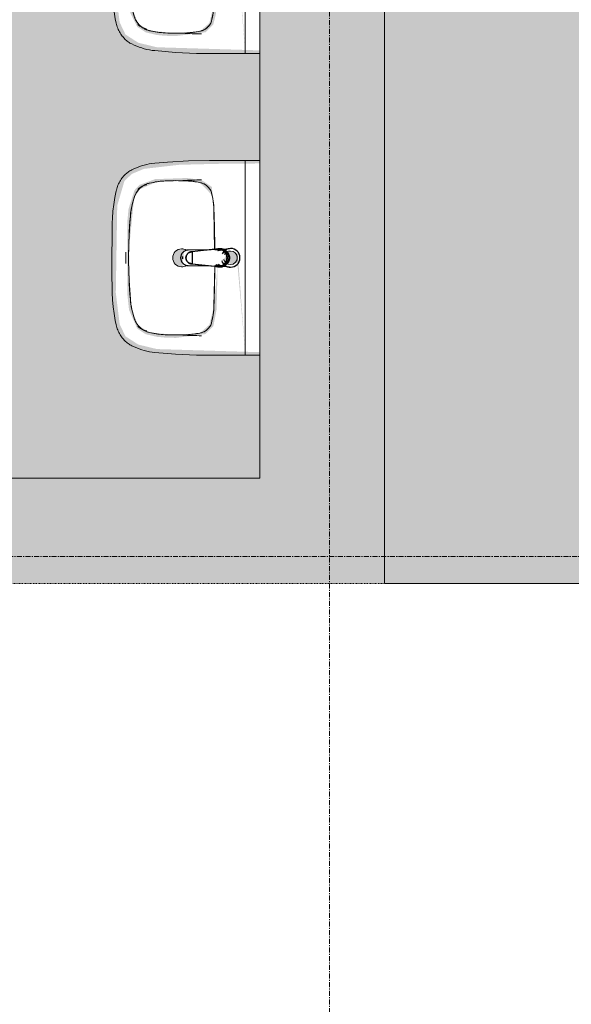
# Model space of a CAD drawing. Header units: millimetres. Extents: x 1989 to 88729, y 4659 to 113498.
# Tile 15 of 107: x 48667 to 50080, y 42912 to 45437. Entities that reach past the tile are written whole.
import ezdxf

# ---------------------------------------------------------------- set-up
doc = ezdxf.new("R2010")
doc.units = ezdxf.units.MM
doc.linetypes.add('ARC Dash', pattern=[4, 2, -2])
doc.linetypes.add('ARC Grid Line', pattern=[22.225, 12.7, -3.175, 3.175, -3.175])
for name, color, linetype, lineweight in [('A--A2__Ruwbouw', 8, 'Continuous', 9), ('A--AR9__AlgVoorz', 1, 'Continuous', 9), ('A--L$07A__Stramien', 1, 'Continuous', 13), ('A--L22__Binnenwanden', 2, 'Continuous', 9), ('A--L74__VasteSanitaireVoorz', 1, 'Continuous', 9), ('A--LD30__DetailPenMiddel', 3, 'Continuous', 9), ('A--LR9__AlgVoorz', 7, 'Continuous', 9)]:
    doc.layers.add(name, color=color, linetype=linetype, lineweight=lineweight)

# ---------------------------------------------------------------- blocks, each defined once
blk = doc.blocks.new('74_PF_wastafel 50x38_sphinx300_un - 74_PF_wastafel 50x38_sphinx300_un-V13-DO-Begane grond - Nieuwe situatie Kitchen equipment')
at = {"layer": 'A--L74__VasteSanitaireVoorz'}
for p, q in [((-250, 0), (-250, -37.5)), ((250, -37.5), (250, 0)), ((-250, -37.5), (-250, -129)), ((-250, -37.5), (-241, -37.5)), ((-250, -37.5), (-242, -37.5)), ((-242, -37.5), (242, -37.5)), ((242, -37.5), (250, -37.5)), ((250, -129), (250, -37.5)), ((-124.1, -117.2), (-20.7, -115.6)), ((21.7, -115.1), (124.1, -117.2))]:
    blk.add_line(p, q, dxfattribs=at)
at = {"layer": 'A--L74__VasteSanitaireVoorz', "lineweight": 25}
for p, q in [((-21, -99.7), (-23.8, -77.6)), ((-23, -98.5), (-23, -107.4)), ((-23, -98.5), (-21.6, -106)), ((-20, -98.6), (-23, -98.5)), ((-20.7, -113.1), (-21, -99.6)), ((23, -98.5), (20, -98.6)), ((21, -99.6), (20.6, -114.9)), ((23.8, -77.6), (21, -99.7)), ((23, -107.4), (23, -98.5)), ((-21.8, -114.8), (-15.5, -173.4)), ((-20.8, -101.2), (-20.6, -113)), ((15.5, -173.4), (21.8, -114.8)), ((20.6, -114.9), (20.8, -101.2)), ((-20.5, -126.4), (-19.8, -183.7)), ((19.7, -183.7), (20.4, -126.7)), ((-15.3, -173.4), (0, -173.4)), ((-15.2, -173.4), (15.2, -173.4)), ((0, -173.4), (15.3, -173.4))]:
    blk.add_line(p, q, dxfattribs=at)
at = {"layer": 'A--L74__VasteSanitaireVoorz', "flags": 128}
for points in [[(250, -37.5), (249.7, -37.5), (248.8, -37.5), (247.4, -37.5), (245.5, -37.5), (243.3, -37.5), (241, -37.5)], [(-167.2, -123.7), (-159.8, -121.9), (-152.4, -120.3), (-145, -119.1), (-137.5, -118.1), (-129.9, -117.5), (-124.1, -117.2)], [(124.1, -117.2), (131.7, -117.6), (139.2, -118.3), (146.7, -119.4), (154.2, -120.7), (161.6, -122.3), (167.2, -123.7)], [(-250, -129), (-248.9, -182.6), (-245.7, -236.1), (-242.7, -269.1)], [(-193, -153.2), (-192.7, -151.6), (-192.3, -150.1), (-191.8, -148.6), (-191.3, -147.1), (-190.7, -145.6), (-190.1, -144.1), (-189.4, -142.7), (-188.6, -141.3), (-187.8, -139.9), (-187, -138.6), (-186.1, -137.3), (-185.1, -136), (-184.1, -134.8), (-183, -133.6), (-181.9, -132.5), (-180.8, -131.4), (-179.6, -130.3), (-178.3, -129.3), (-177.1, -128.5)], [(177.1, -128.5), (178.4, -129.4), (179.6, -130.4), (180.8, -131.5), (182, -132.6), (183.1, -133.7), (184.2, -134.9), (185.2, -136.1), (186.1, -137.4), (187, -138.7), (187.9, -140), (188.7, -141.4), (189.4, -142.8), (190.1, -144.2), (190.8, -145.7), (191.3, -147.2), (191.9, -148.7), (192.3, -150.2), (192.7, -151.8), (193, -153.2)], [(242.7, -269.1), (247.2, -215.7), (249.6, -162.1), (250, -129)], [(-197.2, -187.1), (-196.5, -177.3), (-195.4, -167.6), (-193.9, -157.9), (-193, -153.2)], [(193, -153.2), (194.7, -162.8), (196, -172.5), (196.9, -182.3), (197.2, -187.1)], [(-197.2, -242.1), (-197.9, -221.1), (-197.7, -200.1), (-197.2, -187.1)], [(197.2, -187.1), (197.9, -208), (197.7, -229), (197.2, -242.1)], [(-191.5, -282.5), (-193.4, -273.3), (-195, -264.1), (-196.2, -254.8), (-197, -245.4), (-197.2, -242.1)], [(197.2, -242.1), (196.5, -251.4), (195.4, -260.7), (194, -270), (192.2, -279.2), (191.5, -282.5)], [(-242.7, -269.1), (-241.8, -276), (-240.7, -282.8), (-239.3, -289.5), (-237.6, -296.2), (-235.7, -302.8), (-233.4, -309.4), (-231, -315.8), (-228.3, -322.2), (-225.6, -327.8)], [(225.6, -327.8), (228.5, -321.6), (231.2, -315.2), (233.7, -308.8), (235.8, -302.2), (237.8, -295.6), (239.4, -288.9), (240.8, -282.1), (241.9, -275.3), (242.7, -269.1)], [(-157.2, -320.6), (-159.2, -319.8), (-161.1, -319), (-163.1, -318.1), (-164.9, -317.2), (-166.8, -316.1), (-168.6, -315), (-170.3, -313.9), (-172, -312.6), (-173.7, -311.3), (-175.3, -309.9), (-176.8, -308.5), (-178.3, -307), (-179.8, -305.4), (-181.1, -303.8), (-182.4, -302.1), (-183.6, -300.4), (-184.8, -298.6), (-185.9, -296.8), (-186.9, -295), (-187.8, -293.1), (-188.7, -291.1), (-189.5, -289.2), (-190.2, -287.2), (-190.8, -285.2), (-191.3, -283.1), (-191.5, -282.5)], [(191.5, -282.5), (191, -284.5), (190.4, -286.6), (189.7, -288.6), (188.9, -290.5), (188.1, -292.5), (187.2, -294.4), (186.2, -296.2), (185.1, -298.1), (184, -299.9), (182.8, -301.6), (181.5, -303.3), (180.2, -304.9), (178.8, -306.5), (177.3, -308), (175.8, -309.5), (174.2, -310.9), (172.6, -312.2), (170.9, -313.5), (169.1, -314.7), (167.3, -315.8), (165.5, -316.9), (163.6, -317.8), (161.7, -318.8), (159.8, -319.6), (157.8, -320.3), (157.2, -320.6)], [(-225.6, -327.8), (-224.3, -330.3), (-222.9, -332.7), (-221.5, -335), (-219.9, -337.3), (-218.3, -339.5), (-216.5, -341.6), (-214.7, -343.7), (-212.8, -345.7), (-210.8, -347.6), (-208.8, -349.5), (-206.8, -351.1)], [(-106.8, -331.3), (-115.2, -330.4), (-123.6, -329.1), (-131.9, -327.5), (-140.1, -325.6), (-148.3, -323.4), (-156.3, -320.8), (-157.2, -320.6)], [(157.2, -320.6), (149.1, -323.2), (141, -325.4), (132.8, -327.4), (124.5, -329), (116.1, -330.2), (107.7, -331.2), (106.8, -331.3)], [(206.8, -351.1), (209, -349.3), (211, -347.5), (213, -345.5), (214.9, -343.5), (216.7, -341.5), (218.4, -339.3), (220, -337.1), (221.6, -334.8), (223.1, -332.5), (224.4, -330.1), (225.6, -327.8)], [(-206.8, -351.1), (-204.1, -353.1), (-201.4, -355.1), (-198.5, -356.9), (-195.6, -358.6), (-192.6, -360.2), (-189.6, -361.7), (-186.5, -363.1), (-183.3, -364.3), (-180.1, -365.4), (-176.9, -366.4), (-173.6, -367.3), (-172.1, -367.6)], [(106.8, -331.3), (57.9, -334.6), (8.9, -335.9), (-40, -335.3), (-89, -332.7), (-106.8, -331.3)], [(172.1, -367.6), (175.4, -366.8), (178.6, -365.9), (181.9, -364.8), (185, -363.7), (188.2, -362.4), (191.2, -360.9), (194.2, -359.4), (197.2, -357.7), (200.1, -355.9), (202.9, -354), (205.6, -352), (206.8, -351.1)], [(-172.1, -367.6), (-154.6, -371.1), (-137, -373.8), (-119.3, -375.9), (-101.5, -377.2), (-90, -377.7)], [(-90, -377.7), (32.9, -378.8), (90, -377.7)], [(90, -377.7), (107.8, -376.8), (125.6, -375.2), (143.2, -372.9), (160.8, -369.9), (172.1, -367.6)]]:
    blk.add_lwpolyline(points, dxfattribs=at)
at = {"layer": 'A--L74__VasteSanitaireVoorz', "lineweight": 25, "flags": 128}
for points in [[(17.5, -112.5), (21.6, -106), (23, -98.5)], [(-21.7, -114.9), (-18.5, -144.2), (-15.2, -173.4)], [(-19.6, -103.8), (-19.3, -104.6), (-19, -105.3), (-18.6, -106.1)], [(15.2, -173.4), (18.5, -144.2), (21.7, -114.9)], [(17.7, -107.9), (18.1, -107.2), (18.5, -106.4), (18.8, -105.7), (19.1, -104.9), (19.4, -104.1), (19.6, -103.8)], [(-15.5, -173.4), (-15.5, -174.1), (-15.5, -174.7), (-15.4, -175.3), (-15.3, -175.9), (-15.2, -176.5), (-15.1, -177.1), (-14.9, -177.7), (-14.8, -178.3), (-14.5, -178.9), (-14.3, -179.5), (-14.1, -180.1), (-13.8, -180.6), (-13.5, -181.2), (-13.2, -181.7), (-12.8, -182.2), (-12.5, -182.7), (-12.1, -183.2), (-11.7, -183.7), (-11.3, -184.1), (-10.8, -184.6), (-10.4, -185), (-9.9, -185.4), (-9.4, -185.8), (-8.9, -186.2), (-8.4, -186.5), (-7.9, -186.8), (-7.3, -187.1), (-6.8, -187.4), (-6.2, -187.7), (-5.6, -187.9), (-5, -188.1), (-4.5, -188.3), (-3.9, -188.5), (-3.3, -188.6), (-2.6, -188.8), (-2, -188.8), (-1.4, -188.9), (-0.8, -189), (-0.2, -189), (0.5, -189), (1.1, -188.9), (1.7, -188.9), (2.3, -188.8), (2.9, -188.7), (3.5, -188.6), (4.1, -188.4), (4.7, -188.2), (5.3, -188), (5.9, -187.8), (6.5, -187.6), (7, -187.3), (7.6, -187), (8.1, -186.7), (8.6, -186.4), (9.1, -186), (9.6, -185.6), (10.1, -185.2), (10.6, -184.8), (11, -184.4), (11.5, -183.9), (11.9, -183.5), (12.3, -183), (12.6, -182.5), (13, -182), (13.3, -181.4), (13.6, -180.9), (13.9, -180.4), (14.2, -179.8), (14.4, -179.2), (14.6, -178.6), (14.8, -178.1), (15, -177.5), (15.2, -176.9), (15.3, -176.2), (15.4, -175.6), (15.5, -175), (15.5, -174.4), (15.5, -173.8), (15.5, -173.4)]]:
    blk.add_lwpolyline(points, dxfattribs=at)
at = {"layer": 'A--L74__VasteSanitaireVoorz', "lineweight": 25}
for start, end in [(0, 180), (180, 243.6372), (288, 0)]:
    blk.add_arc((0, -74.6), 24, start, end, dxfattribs=at)
at = {"layer": 'A--L74__VasteSanitaireVoorz'}
for centre, radius, start, end in [((0, -75), 17.5, 0, 180), ((0, -75), 17.5, 180, 240), ((0, -75), 17.5, 75, 105), ((0, -75), 17.5, 285, 0), ((0, -75), 17.5, 285, 300), ((-159, -153.8), 31.2, 105.2254, 125.6177), ((-117.5, -306.2), 189.1, 92.0128, 105.2254), ((0, -3649.7), 3534.7, 90.3412, 92.0128), ((0, -3649.7), 3534.7, 87.9872, 89.6485), ((117.5, -306.2), 189.1, 74.7746, 87.9872), ((159, -153.8), 31.2, 54.3823, 74.7746), ((1090.6, -129), 1290.6, 180.891, 183), ((-154, -160.8), 39.8, 125.6177, 169.0021), ((154, -160.8), 39.8, 10.9979, 54.3823), ((-1090.6, -129), 1290.6, 357, 359.109), ((47.1, -199.9), 244.6, 169.0021, 176.9979), ((-47.1, -199.9), 244.6, 3.0021, 10.9979), ((327.2, -214.6), 525.1, 176.9979, 183.0021), ((0, -200), 23, 150, 180), ((0, -200), 23, 180, 0), ((0, -200), 23, 360, 30), ((-327.2, -214.6), 525.1, 356.9979, 3.0021), ((36.8, -229.8), 234.3, 183.0021, 192.9979), ((-36.8, -229.8), 234.3, 347.0021, 356.9979), ((-140, -270.6), 52.8, 192.9979, 251.0021), ((-71, -251.1), 122.6, 198.2459, 206.4169), ((140, -270.6), 52.8, 288.9979, 347.0021), ((71, -251.1), 122.6, 333.5831, 341.7541), ((-163.9, -297.2), 18.9, 206.4169, 231.4261), ((-88.4, -120.6), 211.5, 251.0021, 264.9979), ((88.4, -120.6), 211.5, 275.0021, 288.9979), ((163.9, -297.2), 18.9, 308.5739, 333.5831), ((0, 889), 1224.9, 264.9979, 275.0021), ((0, 2695.4), 3038.4, 269.7219, 270.2781)]:
    blk.add_arc(centre, radius, start, end, dxfattribs=at)
at = {"layer": 'A--L74__VasteSanitaireVoorz', "lineweight": 25}
for centre, major_axis, ratio, start_param, end_param in [((0, -97.9), (20.5, 0), 0.967332, 1.570796, 3.665191), ((0, -99.6), (20.1, 0), 0.870402, 1.570796, 3.08442), ((0, -98.5), (20, 0), 0.97026, 3.144451, 3.592433), ((0, -97.9), (20.5, 0), 0.967332, 5.759587, 7.853982), ((0, -99.6), (20.1, 0), 0.870402, 0.057173, 1.570796), ((0, -98.5), (20, 0), 0.97026, 5.832345, 6.280327), ((0, -183.7), (19.7, 0), 0.967332, 3.141593, 6.283185), ((0, -186.6), (11.5, 0), 0.973197, 4.45059, 4.974188)]:
    blk.add_ellipse(centre, major_axis=major_axis, ratio=ratio, start_param=start_param, end_param=end_param, dxfattribs=at)
for points, knots in [([(23, -98.5), (23, -95.5), (21.9, -91.3), (18.8, -86.9), (16.7, -84.7), (14.8, -83.2), (12.8, -81.9), (10, -80.4), (5.9, -79.1), (1.9, -78.5), (-1.5, -78.6), (-4.5, -78.9), (-7.9, -79.7), (-11.6, -81.1), (-14.8, -83.2), (-17.7, -85.6), (-20, -88.5), (-21.7, -91.7), (-22.7, -95), (-23, -97.3), (-23, -98.5)], [-1, -1, -1, -1, -0.861111, -0.791667, -0.756944, -0.722222, -0.6875, -0.652778, -0.583333, -0.513889, -0.479167, -0.444444, -0.388889, -0.333333, -0.277778, -0.222222, -0.166667, -0.111111, -0.055556, 0, 0, 0, 0]), ([(-23, -107.4), (-23, -104), (-21.9, -99.2), (-18.8, -94), (-16.6, -91.6), (-14.8, -89.9), (-12.8, -88.3), (-9.9, -86.7), (-5.9, -85.2), (-1.9, -84.5), (1.5, -84.6), (4.5, -84.9), (7.9, -85.8), (11.5, -87.5), (14.8, -89.8), (17.7, -92.6), (20, -95.9), (21.7, -99.6), (22.7, -103.3), (23, -106), (23, -107.4)], [-1, -1, -1, -1, -0.861111, -0.791667, -0.756944, -0.722222, -0.6875, -0.652778, -0.583333, -0.513889, -0.479167, -0.444444, -0.388889, -0.333333, -0.277778, -0.222222, -0.166667, -0.111111, -0.055556, 0, 0, 0, 0]), ([(-21.2, -97.3), (-21.1, -94.2), (-20.1, -90), (-17.2, -85.6), (-15.2, -83.5), (-13.5, -82), (-11.6, -80.7), (-9, -79.3), (-5.4, -78), (-1.7, -77.4), (1.4, -77.5), (4.1, -77.7), (7.2, -78.5), (10.5, -80), (13.5, -81.9), (16.1, -84.3), (18.3, -87.2), (19.9, -90.4), (20.9, -93.7), (21.1, -96), (21.2, -97.3)], [-1, -1, -1, -1, -0.861111, -0.791667, -0.756944, -0.722222, -0.6875, -0.652778, -0.583333, -0.513889, -0.479167, -0.444444, -0.388889, -0.333333, -0.277778, -0.222222, -0.166667, -0.111111, -0.055556, 0, 0, 0, 0]), ([(-18.6, -103.3), (-18.7, -103.1), (-19.1, -102.7), (-19.5, -102.1), (-19.8, -101.5), (-20.1, -101), (-20.4, -100.5), (-20.6, -100), (-20.8, -99.6), (-20.9, -99.5)], [0.7142857, 0.7142857, 0.7142857, 0.7142857, 0.75, 0.7857143, 0.8214286, 0.8571429, 0.8928571, 0.9285714, 1, 1, 1, 1]), ([(20.8, -99.5), (20.8, -99.7), (20.6, -100), (20.4, -100.5), (20.1, -101), (19.8, -101.5), (19.5, -102.1), (19.1, -102.7), (18.8, -103.1), (18.5, -103.5), (18.1, -104), (17.4, -104.7), (16.7, -105.3), (16.3, -105.7)], [0, 0, 0, 0, 0.0714286, 0.1071429, 0.1428571, 0.1785714, 0.2142857, 0.25, 0.2678571, 0.2857143, 0.3214286, 0.3571429, 0.4285714, 0.4285714, 0.4285714, 0.4285714]), ([(15.3, -173.4), (15.3, -175.8), (14.6, -179), (12.6, -182.5), (11.1, -184.1), (9.9, -185.3), (8.5, -186.3), (6.7, -187.5), (4, -188.5), (0.7, -189), (-2.5, -188.8), (-5.3, -188), (-7.7, -186.9), (-9.9, -185.3), (-11.8, -183.4), (-13.4, -181.2), (-14.5, -178.7), (-15.1, -176.2), (-15.3, -174.4), (-15.3, -173.4)], [-1, -1, -1, -1, -0.861111, -0.791667, -0.756944, -0.722222, -0.6875, -0.652778, -0.583333, -0.513889, -0.444444, -0.388889, -0.333333, -0.277778, -0.222222, -0.166667, -0.111111, -0.055556, 0, 0, 0, 0])]:
    blk.add_open_spline(points, degree=3, knots=knots, dxfattribs=at)
for points in [[(-20.8, -101.2), (-20.9, -100.5), (-21.1, -99.2), (-21.2, -97.9), (-21.2, -97.3)], [(-20.9, -99.5), (-21, -99.3), (-21, -99.4), (-20.9, -100.4), (-20.8, -101.2)], [(21.2, -97.3), (21.2, -97.9), (21.1, -99.2), (20.9, -100.5), (20.8, -101.2)], [(20.8, -101.2), (20.9, -100.5), (21, -99.5), (21, -99.3), (20.8, -99.5)], [(-21.7, -114.9), (-22.2, -113.7), (-22.8, -111.2), (-23, -108.7), (-23, -107.4)], [(23, -107.4), (23, -108.7), (22.8, -111.2), (22.2, -113.7), (21.7, -114.9)]]:
    blk.add_open_spline(points, degree=3, dxfattribs=at)
at = {"layer": 'A--L74__VasteSanitaireVoorz'}
for points in [[(76, -115.8), (76, -115.8), (75.5, -115.8), (73.6, -115.8), (70.6, -115.7), (66.9, -115.6), (63.1, -115.6), (59.4, -115.5), (56.4, -115.5), (54.5, -115.4), (54, -115.4), (54, -115.4)], [(54, -115.4), (54, -115.4), (54.5, -115.4), (56.4, -115.5), (59.4, -115.5), (63.1, -115.6), (66.9, -115.6), (70.6, -115.7), (73.6, -115.8), (75.5, -115.8), (76, -115.8), (76, -115.8)]]:
    blk.add_open_spline(points, degree=3, dxfattribs=at)
blk = doc.blocks.new('74_PF_wastafel 50x38_sphinx300_un - 74_PF_wastafel 50x38_sphinx300_un-V14-DO-Begane grond - Nieuwe situatie Kitchen equipment')
at = {"layer": 'A--L74__VasteSanitaireVoorz'}
for p, q in [((-250, 0), (-250, -37.5)), ((250, -37.5), (250, 0)), ((-250, -37.5), (-250, -129)), ((-250, -37.5), (-241, -37.5)), ((-250, -37.5), (-242, -37.5)), ((-242, -37.5), (242, -37.5)), ((242, -37.5), (250, -37.5)), ((250, -129), (250, -37.5)), ((-124.1, -117.2), (-20.7, -115.6)), ((21.7, -115.1), (124.1, -117.2))]:
    blk.add_line(p, q, dxfattribs=at)
at = {"layer": 'A--L74__VasteSanitaireVoorz', "lineweight": 25}
for p, q in [((-21, -99.7), (-23.8, -77.6)), ((-23, -98.5), (-23, -107.4)), ((-23, -98.5), (-21.6, -106)), ((-20, -98.6), (-23, -98.5)), ((-20.7, -113.1), (-21, -99.6)), ((23, -98.5), (20, -98.6)), ((21, -99.6), (20.6, -114.9)), ((23.8, -77.6), (21, -99.7)), ((23, -107.4), (23, -98.5)), ((-21.8, -114.8), (-15.5, -173.4)), ((-20.8, -101.2), (-20.6, -113)), ((15.5, -173.4), (21.8, -114.8)), ((20.6, -114.9), (20.8, -101.2)), ((-20.5, -126.4), (-19.8, -183.7)), ((19.7, -183.7), (20.4, -126.7)), ((-15.3, -173.4), (0, -173.4)), ((-15.2, -173.4), (15.2, -173.4)), ((0, -173.4), (15.3, -173.4))]:
    blk.add_line(p, q, dxfattribs=at)
at = {"layer": 'A--L74__VasteSanitaireVoorz', "flags": 128}
for points in [[(250, -37.5), (249.7, -37.5), (248.8, -37.5), (247.4, -37.5), (245.5, -37.5), (243.3, -37.5), (241, -37.5)], [(-167.2, -123.7), (-159.8, -121.9), (-152.4, -120.3), (-145, -119.1), (-137.5, -118.1), (-129.9, -117.5), (-124.1, -117.2)], [(124.1, -117.2), (131.7, -117.6), (139.2, -118.3), (146.7, -119.4), (154.2, -120.7), (161.6, -122.3), (167.2, -123.7)], [(-250, -129), (-248.9, -182.6), (-245.7, -236.1), (-242.7, -269.1)], [(-193, -153.2), (-192.7, -151.6), (-192.3, -150.1), (-191.8, -148.6), (-191.3, -147.1), (-190.7, -145.6), (-190.1, -144.1), (-189.4, -142.7), (-188.6, -141.3), (-187.8, -139.9), (-187, -138.6), (-186.1, -137.3), (-185.1, -136), (-184.1, -134.8), (-183, -133.6), (-181.9, -132.5), (-180.8, -131.4), (-179.6, -130.3), (-178.3, -129.3), (-177.1, -128.5)], [(177.1, -128.5), (178.4, -129.4), (179.6, -130.4), (180.8, -131.5), (182, -132.6), (183.1, -133.7), (184.2, -134.9), (185.2, -136.1), (186.1, -137.4), (187, -138.7), (187.9, -140), (188.7, -141.4), (189.4, -142.8), (190.1, -144.2), (190.8, -145.7), (191.3, -147.2), (191.9, -148.7), (192.3, -150.2), (192.7, -151.8), (193, -153.2)], [(242.7, -269.1), (247.2, -215.7), (249.6, -162.1), (250, -129)], [(-197.2, -187.1), (-196.5, -177.3), (-195.4, -167.6), (-193.9, -157.9), (-193, -153.2)], [(193, -153.2), (194.7, -162.8), (196, -172.5), (196.9, -182.3), (197.2, -187.1)], [(-197.2, -242.1), (-197.9, -221.1), (-197.7, -200.1), (-197.2, -187.1)], [(197.2, -187.1), (197.9, -208), (197.7, -229), (197.2, -242.1)], [(-191.5, -282.5), (-193.4, -273.3), (-195, -264.1), (-196.2, -254.8), (-197, -245.4), (-197.2, -242.1)], [(197.2, -242.1), (196.5, -251.4), (195.4, -260.7), (194, -270), (192.2, -279.2), (191.5, -282.5)], [(-242.7, -269.1), (-241.8, -276), (-240.7, -282.8), (-239.3, -289.5), (-237.6, -296.2), (-235.7, -302.8), (-233.4, -309.4), (-231, -315.8), (-228.3, -322.2), (-225.6, -327.8)], [(225.6, -327.8), (228.5, -321.6), (231.2, -315.2), (233.7, -308.8), (235.8, -302.2), (237.8, -295.6), (239.4, -288.9), (240.8, -282.1), (241.9, -275.3), (242.7, -269.1)], [(-157.2, -320.6), (-159.2, -319.8), (-161.1, -319), (-163.1, -318.1), (-164.9, -317.2), (-166.8, -316.1), (-168.6, -315), (-170.3, -313.9), (-172, -312.6), (-173.7, -311.3), (-175.3, -309.9), (-176.8, -308.5), (-178.3, -307), (-179.8, -305.4), (-181.1, -303.8), (-182.4, -302.1), (-183.6, -300.4), (-184.8, -298.6), (-185.9, -296.8), (-186.9, -295), (-187.8, -293.1), (-188.7, -291.1), (-189.5, -289.2), (-190.2, -287.2), (-190.8, -285.2), (-191.3, -283.1), (-191.5, -282.5)], [(191.5, -282.5), (191, -284.5), (190.4, -286.6), (189.7, -288.6), (188.9, -290.5), (188.1, -292.5), (187.2, -294.4), (186.2, -296.2), (185.1, -298.1), (184, -299.9), (182.8, -301.6), (181.5, -303.3), (180.2, -304.9), (178.8, -306.5), (177.3, -308), (175.8, -309.5), (174.2, -310.9), (172.6, -312.2), (170.9, -313.5), (169.1, -314.7), (167.3, -315.8), (165.5, -316.9), (163.6, -317.8), (161.7, -318.8), (159.8, -319.6), (157.8, -320.3), (157.2, -320.6)], [(-225.6, -327.8), (-224.3, -330.3), (-222.9, -332.7), (-221.5, -335), (-219.9, -337.3), (-218.3, -339.5), (-216.5, -341.6), (-214.7, -343.7), (-212.8, -345.7), (-210.8, -347.6), (-208.8, -349.5), (-206.8, -351.1)], [(-106.8, -331.3), (-115.2, -330.4), (-123.6, -329.1), (-131.9, -327.5), (-140.1, -325.6), (-148.3, -323.4), (-156.3, -320.8), (-157.2, -320.6)], [(157.2, -320.6), (149.1, -323.2), (141, -325.4), (132.8, -327.4), (124.5, -329), (116.1, -330.2), (107.7, -331.2), (106.8, -331.3)], [(206.8, -351.1), (209, -349.3), (211, -347.5), (213, -345.5), (214.9, -343.5), (216.7, -341.5), (218.4, -339.3), (220, -337.1), (221.6, -334.8), (223.1, -332.5), (224.4, -330.1), (225.6, -327.8)], [(-206.8, -351.1), (-204.1, -353.1), (-201.4, -355.1), (-198.5, -356.9), (-195.6, -358.6), (-192.6, -360.2), (-189.6, -361.7), (-186.5, -363.1), (-183.3, -364.3), (-180.1, -365.4), (-176.9, -366.4), (-173.6, -367.3), (-172.1, -367.6)], [(106.8, -331.3), (57.9, -334.6), (8.9, -335.9), (-40, -335.3), (-89, -332.7), (-106.8, -331.3)], [(172.1, -367.6), (175.4, -366.8), (178.6, -365.9), (181.9, -364.8), (185, -363.7), (188.2, -362.4), (191.2, -360.9), (194.2, -359.4), (197.2, -357.7), (200.1, -355.9), (202.9, -354), (205.6, -352), (206.8, -351.1)], [(-172.1, -367.6), (-154.6, -371.1), (-137, -373.8), (-119.3, -375.9), (-101.5, -377.2), (-90, -377.7)], [(-90, -377.7), (32.9, -378.8), (90, -377.7)], [(90, -377.7), (107.8, -376.8), (125.6, -375.2), (143.2, -372.9), (160.8, -369.9), (172.1, -367.6)]]:
    blk.add_lwpolyline(points, dxfattribs=at)
at = {"layer": 'A--L74__VasteSanitaireVoorz', "lineweight": 25, "flags": 128}
for points in [[(17.5, -112.5), (21.6, -106), (23, -98.5)], [(-21.7, -114.9), (-18.5, -144.2), (-15.2, -173.4)], [(-19.6, -103.8), (-19.3, -104.6), (-19, -105.3), (-18.6, -106.1)], [(15.2, -173.4), (18.5, -144.2), (21.7, -114.9)], [(17.7, -107.9), (18.1, -107.2), (18.5, -106.4), (18.8, -105.7), (19.1, -104.9), (19.4, -104.1), (19.6, -103.8)], [(-15.5, -173.4), (-15.5, -174.1), (-15.5, -174.7), (-15.4, -175.3), (-15.3, -175.9), (-15.2, -176.5), (-15.1, -177.1), (-14.9, -177.7), (-14.8, -178.3), (-14.5, -178.9), (-14.3, -179.5), (-14.1, -180.1), (-13.8, -180.6), (-13.5, -181.2), (-13.2, -181.7), (-12.8, -182.2), (-12.5, -182.7), (-12.1, -183.2), (-11.7, -183.7), (-11.3, -184.1), (-10.8, -184.6), (-10.4, -185), (-9.9, -185.4), (-9.4, -185.8), (-8.9, -186.2), (-8.4, -186.5), (-7.9, -186.8), (-7.3, -187.1), (-6.8, -187.4), (-6.2, -187.7), (-5.6, -187.9), (-5, -188.1), (-4.5, -188.3), (-3.9, -188.5), (-3.3, -188.6), (-2.6, -188.8), (-2, -188.8), (-1.4, -188.9), (-0.8, -189), (-0.2, -189), (0.5, -189), (1.1, -188.9), (1.7, -188.9), (2.3, -188.8), (2.9, -188.7), (3.5, -188.6), (4.1, -188.4), (4.7, -188.2), (5.3, -188), (5.9, -187.8), (6.5, -187.6), (7, -187.3), (7.6, -187), (8.1, -186.7), (8.6, -186.4), (9.1, -186), (9.6, -185.6), (10.1, -185.2), (10.6, -184.8), (11, -184.4), (11.5, -183.9), (11.9, -183.5), (12.3, -183), (12.6, -182.5), (13, -182), (13.3, -181.4), (13.6, -180.9), (13.9, -180.4), (14.2, -179.8), (14.4, -179.2), (14.6, -178.6), (14.8, -178.1), (15, -177.5), (15.2, -176.9), (15.3, -176.2), (15.4, -175.6), (15.5, -175), (15.5, -174.4), (15.5, -173.8), (15.5, -173.4)]]:
    blk.add_lwpolyline(points, dxfattribs=at)
at = {"layer": 'A--L74__VasteSanitaireVoorz', "lineweight": 25}
for start, end in [(0, 180), (180, 243.6372), (288, 0)]:
    blk.add_arc((0, -74.6), 24, start, end, dxfattribs=at)
at = {"layer": 'A--L74__VasteSanitaireVoorz'}
for centre, radius, start, end in [((0, -75), 17.5, 0, 180), ((0, -75), 17.5, 180, 240), ((0, -75), 17.5, 75, 105), ((0, -75), 17.5, 285, 0), ((0, -75), 17.5, 285, 300), ((-159, -153.8), 31.2, 105.2254, 125.6177), ((-117.5, -306.2), 189.1, 92.0128, 105.2254), ((0, -3649.7), 3534.7, 90.3412, 92.0128), ((0, -3649.7), 3534.7, 87.9872, 89.6485), ((117.5, -306.2), 189.1, 74.7746, 87.9872), ((159, -153.8), 31.2, 54.3823, 74.7746), ((1090.6, -129), 1290.6, 180.891, 183), ((-154, -160.8), 39.8, 125.6177, 169.0021), ((154, -160.8), 39.8, 10.9979, 54.3823), ((-1090.6, -129), 1290.6, 357, 359.109), ((47.1, -199.9), 244.6, 169.0021, 176.9979), ((-47.1, -199.9), 244.6, 3.0021, 10.9979), ((327.2, -214.6), 525.1, 176.9979, 183.0021), ((0, -200), 23, 150, 180), ((0, -200), 23, 180, 0), ((0, -200), 23, 360, 30), ((-327.2, -214.6), 525.1, 356.9979, 3.0021), ((36.8, -229.8), 234.3, 183.0021, 192.9979), ((-36.8, -229.8), 234.3, 347.0021, 356.9979), ((-140, -270.6), 52.8, 192.9979, 251.0021), ((-71, -251.1), 122.6, 198.2459, 206.4169), ((140, -270.6), 52.8, 288.9979, 347.0021), ((71, -251.1), 122.6, 333.5831, 341.7541), ((-163.9, -297.2), 18.9, 206.4169, 231.4261), ((-88.4, -120.6), 211.5, 251.0021, 264.9979), ((88.4, -120.6), 211.5, 275.0021, 288.9979), ((163.9, -297.2), 18.9, 308.5739, 333.5831), ((0, 889), 1224.9, 264.9979, 275.0021), ((0, 2695.4), 3038.4, 269.7219, 270.2781)]:
    blk.add_arc(centre, radius, start, end, dxfattribs=at)
at = {"layer": 'A--L74__VasteSanitaireVoorz', "lineweight": 25}
for centre, major_axis, ratio, start_param, end_param in [((0, -97.9), (20.5, 0), 0.967332, 1.570796, 3.665191), ((0, -99.6), (20.1, 0), 0.870402, 1.570796, 3.08442), ((0, -98.5), (20, 0), 0.97026, 3.144451, 3.592433), ((0, -97.9), (20.5, 0), 0.967332, 5.759587, 7.853982), ((0, -99.6), (20.1, 0), 0.870402, 0.057173, 1.570796), ((0, -98.5), (20, 0), 0.97026, 5.832345, 6.280327), ((0, -183.7), (19.7, 0), 0.967332, 3.141593, 6.283185), ((0, -186.6), (11.5, 0), 0.973197, 4.45059, 4.974188)]:
    blk.add_ellipse(centre, major_axis=major_axis, ratio=ratio, start_param=start_param, end_param=end_param, dxfattribs=at)
for points, knots in [([(23, -98.5), (23, -95.5), (21.9, -91.3), (18.8, -86.9), (16.7, -84.7), (14.8, -83.2), (12.8, -81.9), (10, -80.4), (5.9, -79.1), (1.9, -78.5), (-1.5, -78.6), (-4.5, -78.9), (-7.9, -79.7), (-11.6, -81.1), (-14.8, -83.2), (-17.7, -85.6), (-20, -88.5), (-21.7, -91.7), (-22.7, -95), (-23, -97.3), (-23, -98.5)], [-1, -1, -1, -1, -0.861111, -0.791667, -0.756944, -0.722222, -0.6875, -0.652778, -0.583333, -0.513889, -0.479167, -0.444444, -0.388889, -0.333333, -0.277778, -0.222222, -0.166667, -0.111111, -0.055556, 0, 0, 0, 0]), ([(-23, -107.4), (-23, -104), (-21.9, -99.2), (-18.8, -94), (-16.6, -91.6), (-14.8, -89.9), (-12.8, -88.3), (-9.9, -86.7), (-5.9, -85.2), (-1.9, -84.5), (1.5, -84.6), (4.5, -84.9), (7.9, -85.8), (11.5, -87.5), (14.8, -89.8), (17.7, -92.6), (20, -95.9), (21.7, -99.6), (22.7, -103.3), (23, -106), (23, -107.4)], [-1, -1, -1, -1, -0.861111, -0.791667, -0.756944, -0.722222, -0.6875, -0.652778, -0.583333, -0.513889, -0.479167, -0.444444, -0.388889, -0.333333, -0.277778, -0.222222, -0.166667, -0.111111, -0.055556, 0, 0, 0, 0]), ([(-21.2, -97.3), (-21.1, -94.2), (-20.1, -90), (-17.2, -85.6), (-15.2, -83.5), (-13.5, -82), (-11.6, -80.7), (-9, -79.3), (-5.4, -78), (-1.7, -77.4), (1.4, -77.5), (4.1, -77.7), (7.2, -78.5), (10.5, -80), (13.5, -81.9), (16.1, -84.3), (18.3, -87.2), (19.9, -90.4), (20.9, -93.7), (21.1, -96), (21.2, -97.3)], [-1, -1, -1, -1, -0.861111, -0.791667, -0.756944, -0.722222, -0.6875, -0.652778, -0.583333, -0.513889, -0.479167, -0.444444, -0.388889, -0.333333, -0.277778, -0.222222, -0.166667, -0.111111, -0.055556, 0, 0, 0, 0]), ([(-18.6, -103.3), (-18.7, -103.1), (-19.1, -102.7), (-19.5, -102.1), (-19.8, -101.5), (-20.1, -101), (-20.4, -100.5), (-20.6, -100), (-20.8, -99.6), (-20.9, -99.5)], [0.7142857, 0.7142857, 0.7142857, 0.7142857, 0.75, 0.7857143, 0.8214286, 0.8571429, 0.8928571, 0.9285714, 1, 1, 1, 1]), ([(20.8, -99.5), (20.8, -99.7), (20.6, -100), (20.4, -100.5), (20.1, -101), (19.8, -101.5), (19.5, -102.1), (19.1, -102.7), (18.8, -103.1), (18.5, -103.5), (18.1, -104), (17.4, -104.7), (16.7, -105.3), (16.3, -105.7)], [0, 0, 0, 0, 0.0714286, 0.1071429, 0.1428571, 0.1785714, 0.2142857, 0.25, 0.2678571, 0.2857143, 0.3214286, 0.3571429, 0.4285714, 0.4285714, 0.4285714, 0.4285714]), ([(15.3, -173.4), (15.3, -175.8), (14.6, -179), (12.6, -182.5), (11.1, -184.1), (9.9, -185.3), (8.5, -186.3), (6.7, -187.5), (4, -188.5), (0.7, -189), (-2.5, -188.8), (-5.3, -188), (-7.7, -186.9), (-9.9, -185.3), (-11.8, -183.4), (-13.4, -181.2), (-14.5, -178.7), (-15.1, -176.2), (-15.3, -174.4), (-15.3, -173.4)], [-1, -1, -1, -1, -0.861111, -0.791667, -0.756944, -0.722222, -0.6875, -0.652778, -0.583333, -0.513889, -0.444444, -0.388889, -0.333333, -0.277778, -0.222222, -0.166667, -0.111111, -0.055556, 0, 0, 0, 0])]:
    blk.add_open_spline(points, degree=3, knots=knots, dxfattribs=at)
for points in [[(-20.8, -101.2), (-20.9, -100.5), (-21.1, -99.2), (-21.2, -97.9), (-21.2, -97.3)], [(-20.9, -99.5), (-21, -99.3), (-21, -99.4), (-20.9, -100.4), (-20.8, -101.2)], [(21.2, -97.3), (21.2, -97.9), (21.1, -99.2), (20.9, -100.5), (20.8, -101.2)], [(20.8, -101.2), (20.9, -100.5), (21, -99.5), (21, -99.3), (20.8, -99.5)], [(-21.7, -114.9), (-22.2, -113.7), (-22.8, -111.2), (-23, -108.7), (-23, -107.4)], [(23, -107.4), (23, -108.7), (22.8, -111.2), (22.2, -113.7), (21.7, -114.9)]]:
    blk.add_open_spline(points, degree=3, dxfattribs=at)
at = {"layer": 'A--L74__VasteSanitaireVoorz'}
for points in [[(76, -115.8), (76, -115.8), (75.5, -115.8), (73.6, -115.8), (70.6, -115.7), (66.9, -115.6), (63.1, -115.6), (59.4, -115.5), (56.4, -115.5), (54.5, -115.4), (54, -115.4), (54, -115.4)], [(54, -115.4), (54, -115.4), (54.5, -115.4), (56.4, -115.5), (59.4, -115.5), (63.1, -115.6), (66.9, -115.6), (70.6, -115.7), (73.6, -115.8), (75.5, -115.8), (76, -115.8), (76, -115.8)]]:
    blk.add_open_spline(points, degree=3, dxfattribs=at)

msp = doc.modelspace()

# ---------------------------------------------------------------- hatches: boundary and pattern name
at = {"layer": 'A--A2__Ruwbouw'}
msp.add_hatch(color=9, dxfattribs=at).paths.add_polyline_path([(49392.1, 44261.4), (49602.1, 44261.4), (49602.1, 46841.4), (49282.1, 46841.4), (49282.1, 44261.4)])
h = msp.add_hatch(color=9, dxfattribs=at)
h.paths.add_polyline_path([(32693.1, 43991.4), (46154.1, 43991.4), (46154.1, 44261.4), (32693.1, 44261.4), (32693.1, 44156.4)])
h.paths.add_polyline_path([(47454.1, 43991.4), (47454.1, 44261.4), (47054.1, 44261.4), (47054.1, 43991.4)])
h.paths.add_polyline_path([(49392.1, 43991.4), (49602.1, 43991.4), (49602.1, 44261.4), (48354.1, 44261.4), (48354.1, 43991.4), (48676.3, 43991.4)])
at = {"layer": 'A--AR9__AlgVoorz'}
msp.add_hatch(color=7, dxfattribs=at).paths.add_polyline_path([(49602.1, 43991.4), (54882.1, 43991.4), (54882.1, 46748.4), (53399.1, 46748.4), (53399.1, 46798.4), (51524.1, 46798.4), (51524.1, 46748.4), (49602.1, 46748.4), (49602.1, 44125.3)])
h = msp.add_hatch(color=7, dxfattribs=at)
h.paths.add_polyline_path([(48354.1, 44126.4), (48354.1, 44161.4), (48304.1, 44161.4), (48304.1, 44211.4), (47504.1, 44211.4), (47504.1, 44161.4), (47454.1, 44156.4), (47454.1, 44126.4)])
h.paths.add_polyline_path([(49244.7, 44585.4), (49225.7, 44838.8), (49219.5, 44838.8), (49202.6, 44843.3), (49194.8, 44831.9), (49192.6, 44826.4), (49185.1, 44820), (49211.7, 44809.5), (49224.7, 44814.1), (49239.5, 44644.9)])
h.paths.add_polyline_path([(49244.7, 45359.4), (49225.7, 45612.8), (49219.5, 45612.8), (49202.6, 45617.3), (49194.8, 45605.9), (49192.6, 45600.4), (49185.1, 45594), (49211.7, 45583.5), (49224.7, 45588.1), (49239.5, 45418.9)])
h.paths.add_polyline_path([(49143.3, 44261.4), (49282.1, 44261.4), (49282.1, 44584.4), (49018.7, 44592.4), (48971.2, 44603.9), (48938.1, 44625.2), (48923.3, 44656.3), (48913.4, 44736.7), (48917.1, 44960.3), (48935.6, 45023.6), (48954.7, 45041.6), (48985.4, 45054.5), (49076.2, 45065), (49172.4, 45067.4), (49282.1, 45068.4), (49282.1, 45358.4), (49018.7, 45366.4), (48971.2, 45377.9), (48938.1, 45399.2), (48923.3, 45430.3), (48913.4, 45510.7), (48917.1, 45734.3), (48935.6, 45797.6), (48954.7, 45815.6), (48985.4, 45828.5), (49067.6, 45838.4), (49172.4, 45841.4), (49282.1, 45842.4), (49282.1, 46583.4), (47354.1, 46583.4), (47358.7, 44261.4), (49076.2, 44261.4)])
h.paths.add_polyline_path([(49067.6, 44621.1), (49143.3, 44630.9), (49163.3, 44650.9), (49171.7, 44693.9), (49174.3, 44806.7), (49164.9, 44702.3), (49153.1, 44654.7), (49128.9, 44633.4), (49067.6, 44628.6), (48999.7, 44635), (48970.1, 44653.7), (48954.7, 44694.1), (48950.9, 44719.6), (48947.2, 44848.7), (48960.1, 44978.2), (48974.7, 45002.2), (49019.7, 45021.7), (49095.1, 45023.6), (49128.9, 45019.5), (49159.8, 44987.2), (49165.1, 44939.1), (49159.6, 45008.2), (49132.7, 45026), (49095.5, 45031.1), (49014, 45028.2), (48973.8, 45013.2), (48961.2, 44999.7), (48946.1, 44952.3), (48942.6, 44916.2), (48942.6, 44736.7), (48947.3, 44692.6), (48968.3, 44644.9), (48990, 44630.6), (49018.7, 44623.8), (49040.1, 44621.8)])
h.paths.add_polyline_path([(49082.1, 44803.4), (49088.1, 44811.2), (49085, 44812.5), (49088.1, 44841.8), (49088.1, 44848.7), (49070.6, 44846.4), (49059.9, 44832.4), (49062.2, 44814.9), (49076.2, 44804.2)])
h.paths.add_polyline_path([(49067.6, 45395.1), (49143.3, 45404.9), (49163.3, 45424.9), (49170.3, 45453.5), (49174.3, 45580.7), (49164.9, 45476.3), (49153.1, 45428.7), (49128.9, 45407.4), (49067.6, 45402.6), (48999.7, 45409), (48970.1, 45427.7), (48954.7, 45468.1), (48948.5, 45546.9), (48947.2, 45622.7), (48954.7, 45732.8), (48974.7, 45776.2), (49019.7, 45795.7), (49095.1, 45797.6), (49128.9, 45793.5), (49159.8, 45761.2), (49165.1, 45713.1), (49159.6, 45782.2), (49132.7, 45800), (49095.5, 45805.1), (49014, 45802.2), (48973.8, 45787.2), (48961.2, 45773.7), (48946.1, 45726.3), (48942.6, 45690.2), (48942.6, 45510.7), (48950.9, 45453.9), (48968.3, 45418.9), (48990, 45404.6), (49018.7, 45397.8), (49040.1, 45395.8)])
h.paths.add_polyline_path([(49082.1, 45577.4), (49088.1, 45585.2), (49085, 45586.5), (49088.1, 45615.8), (49088.1, 45622.7), (49070.6, 45620.4), (49059.9, 45606.4), (49062.2, 45588.9), (49076.2, 45578.2)])

# ---------------------------------------------------------------- linework, layer by layer
at = {"layer": 'A--L$07A__Stramien', "linetype": 'ARC Grid Line'}
for p, q in [((49461.1, 95686.5), (49461.1, 39676.1)), ((59451.8, 44060.4), (14295.8, 44060.4))]:
    msp.add_line(p, q, dxfattribs=at)
at = {"layer": 'A--L22__Binnenwanden', "lineweight": 15}
for p, q in [((49602.1, 43991.4), (49602.1, 53403.5)), ((49282.1, 47833.4), (49282.1, 44261.4)), ((49282.1, 44261.4), (48354.1, 44261.4))]:
    msp.add_line(p, q, dxfattribs=at)
at = {"layer": 'A--LD30__DetailPenMiddel', "linetype": 'ARC Dash'}
msp.add_line((55251.4, 43991.4), (31446.1, 43991.4), dxfattribs=at)
at = {"layer": 'A--LR9__AlgVoorz', "flags": 128}
for points in [[(49602.1, 46748.4), (49602.1, 43991.4), (54882.1, 43991.4), (54882.1, 46748.4)], [(47354.1, 46583.4), (47354.1, 44261.4), (49282.1, 44261.4), (49282.1, 46583.4), (48318.1, 46583.4)]]:
    msp.add_lwpolyline(points, close=True, dxfattribs=at)

# ---------------------------------------------------------------- block references
at = {"layer": 'A--L74__VasteSanitaireVoorz', "rotation": 269.9999999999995}
for name, p in [('74_PF_wastafel 50x38_sphinx300_un - 74_PF_wastafel 50x38_sphinx300_un-V14-DO-Begane grond - Nieuwe situatie Kitchen equipment', (49282.1, 45600.4)), ('74_PF_wastafel 50x38_sphinx300_un - 74_PF_wastafel 50x38_sphinx300_un-V13-DO-Begane grond - Nieuwe situatie Kitchen equipment', (49282.1, 44826.4))]:
    msp.add_blockref(name, p, dxfattribs=at)

doc.saveas('drawing.dxf')
